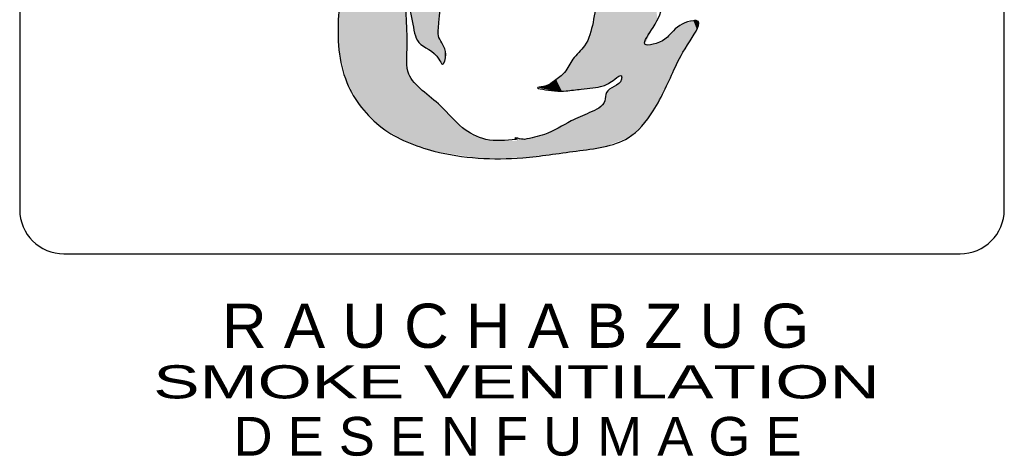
# Model space of a CAD drawing. Header units: millimetres. Extents: x 2709036 to 2756280, y 168165 to 192362.
# Tile 6 of 192: x 2717825 to 2717989, y 175402 to 175475. Entities that reach past the tile are written whole.
import ezdxf
from ezdxf.enums import TextEntityAlignment as Align

# ---------------------------------------------------------------- set-up
doc = ezdxf.new("R2010")
doc.units = ezdxf.units.MM
doc.header["$MEASUREMENT"] = 0
doc.layers.add('D+H Urządzenia', color=30, linetype='Continuous')
doc.styles.get("Standard").update_dxf_attribs({"font": 'arial.ttf'})

msp = doc.modelspace()

# ---------------------------------------------------------------- linework, layer by layer
at = {"layer": 'D+H Urządzenia'}
for p, q in [((2717824.57, 175593.02), (2717824.57, 175443.13)), ((2717989.26, 175443.13), (2717989.26, 175593.02)), ((2717831.97, 175435.73), (2717981.85, 175435.73))]:
    msp.add_line(p, q, dxfattribs=at)
for centre, start, end in [((2717831.97, 175443.13), 180, 270), ((2717981.85, 175443.13), 270, 0)]:
    msp.add_arc(centre, 7.4, start, end, dxfattribs=at)
at = {"layer": 'D+H Urządzenia', "end_tangent": (0, 1)}
msp.add_spline([(2717884.05, 175502.46), (2717885.17, 175493.5), (2717886.85, 175488.47), (2717888.53, 175495.74), (2717892.18, 175502.18), (2717896.1, 175508.33), (2717898.62, 175514.21), (2717900.3, 175520.92), (2717899.46, 175527.08), (2717901.98, 175522.88), (2717904.22, 175517), (2717908.42, 175524.28), (2717919.9, 175533.23), (2717934.18, 175543.58), (2717943.7, 175551.98), (2717948.46, 175559.25), (2717949.3, 175564.01), (2717947.9, 175571), (2717944.82, 175576.88), (2717944.82, 175577.15), (2717949.86, 175574.92), (2717956.02, 175569.88), (2717958.26, 175566.52), (2717960.78, 175562.33), (2717961.34, 175556.17), (2717957.14, 175545.82), (2717951.82, 175538.27), (2717944.82, 175528.19), (2717938.94, 175521.2), (2717933.06, 175512.53), (2717930.54, 175507.21), (2717935.86, 175510.57), (2717942.02, 175510.85), (2717944.26, 175510.01), (2717940.9, 175508.61), (2717938.38, 175504.13), (2717935.86, 175498.26), (2717934.74, 175492.94), (2717932.78, 175481.47), (2717930.54, 175473.64), (2717929.14, 175470.84), (2717932.5, 175471.68), (2717933.9, 175473.08), (2717937.26, 175474.76), (2717937.82, 175474.76), (2717936.7, 175471.4), (2717934.18, 175466.92), (2717930.54, 175459.65), (2717926.34, 175455.17), (2717917.66, 175452.94), (2717908.7, 175451.82), (2717893.86, 175452.94), (2717885.17, 175456.85), (2717879.29, 175464.41), (2717877.89, 175475.6), (2717879.57, 175485.11), (2717881.81, 175491.54), (2717882.93, 175496.86), (2717884.05, 175502.46)], degree=3, dxfattribs=at)
at = {"layer": 'D+H Urządzenia', "start_tangent": (0.973832, -0.227232, -0.004036)}
msp.add_spline([(2717907.58, 175454.89), (2717902.54, 175454.89), (2717898.62, 175456.85), (2717894.98, 175460.49), (2717889.66, 175465.81), (2717889.38, 175470.84), (2717889.38, 175478.12), (2717890.22, 175474.76), (2717891.34, 175471.12), (2717894.7, 175468.32), (2717895.26, 175467.48), (2717895.82, 175469.16), (2717894.7, 175471.96), (2717894.7, 175474.48), (2717894.98, 175478.68), (2717894.98, 175482.31), (2717894.14, 175485.11), (2717893.58, 175487.91), (2717895.54, 175484.55), (2717897.5, 175481.47), (2717899.18, 175478.68), (2717900.3, 175478.68), (2717900.58, 175481.47), (2717900.3, 175483.43), (2717900.86, 175489.87), (2717901.42, 175493.5), (2717904.5, 175501.62), (2717906.46, 175505.81), (2717908.7, 175510.85), (2717911.78, 175514.21), (2717914.3, 175516.16), (2717916.82, 175519.24), (2717919.62, 175522.04), (2717924.66, 175524.84), (2717926.9, 175527.08), (2717929.42, 175529.03), (2717931.94, 175530.15), (2717932.5, 175530.15), (2717929.14, 175526.8), (2717927.46, 175524.56), (2717925.22, 175521.48), (2717922.14, 175518.12), (2717920.46, 175515.05), (2717918.5, 175510.85), (2717916.54, 175506.93), (2717914.3, 175501.34), (2717913.74, 175497.14), (2717912.06, 175489.87), (2717911.5, 175484.83), (2717911.5, 175481.47), (2717912.06, 175478.4), (2717912.34, 175477.84), (2717914.02, 175478.4), (2717915.42, 175480.07), (2717917.38, 175482.31), (2717918.22, 175483.99), (2717919.9, 175485.11), (2717921.02, 175486.23), (2717922.14, 175487.63), (2717922.98, 175488.47), (2717924.66, 175489.03), (2717923.82, 175487.07), (2717923.54, 175483.71), (2717922.14, 175481.19), (2717921.3, 175478.68), (2717920.46, 175474.48), (2717919.06, 175470.56), (2717917.1, 175468.32), (2717915.7, 175466.09), (2717914.02, 175464.69), (2717912.62, 175463.85), (2717911.22, 175463.57), (2717914.02, 175463.01), (2717915.98, 175463.01), (2717918.5, 175463.29), (2717922.14, 175463.85), (2717924.1, 175464.97), (2717925.22, 175465.53), (2717925.22, 175464.97), (2717922.7, 175462.73), (2717922.42, 175461.33), (2717919.9, 175459.37), (2717916.82, 175457.97), (2717912.34, 175455.73), (2717908.98, 175454.89)], degree=3, dxfattribs=at)
at = {"layer": 'D+H Urządzenia'}
msp.add_open_spline([(2717908.98, 175454.89), (2717908.46, 175454.87), (2717907.01, 175455.41), (2717907.52, 175454.92), (2717907.58, 175454.89)], degree=3, knots=[0, 0, 0, 0, 0.5542954, 0.621672, 0.621672, 0.621672, 0.621672], dxfattribs=at)
at = {"layer": 'D+H Urządzenia', "color": 1, "lineweight": 0}
for points in [[(2717929.14, 175457.78), (2717928.65, 175526.14), (2717929.14, 175526.8)], [(2717929.42, 175471.4), (2717929.14, 175526.8), (2717929.42, 175527.02)], [(2717929.14, 175470.84), (2717929.14, 175526.8), (2717929.14, 175526.8)], [(2717930.54, 175473.64), (2717929.42, 175527.02), (2717930.54, 175527.89)], [(2717928.65, 175457.13), (2717927.46, 175524.56), (2717928.65, 175526.14)], [(2717926.9, 175455.65), (2717926.34, 175523.02), (2717926.9, 175523.79)], [(2717927.16, 175455.87), (2717926.9, 175523.79), (2717927.16, 175524.15)], [(2717927.46, 175456.12), (2717927.16, 175524.15), (2717927.46, 175524.56)], [(2717926.34, 175455.17), (2717925.22, 175521.48), (2717926.34, 175523.02)], [(2717924.76, 175465.29), (2717924.66, 175520.87), (2717924.76, 175520.98)], [(2717925.22, 175465.53), (2717924.76, 175520.98), (2717925.22, 175521.48)], [(2717930.59, 175473.77), (2717930.54, 175507.21), (2717930.59, 175507.25)], [(2717930.54, 175473.64), (2717930.54, 175507.21), (2717930.54, 175507.21)], [(2717893.58, 175469.38), (2717892.98, 175503.43), (2717893.58, 175504.37)], [(2717884.05, 175457.95), (2717882.93, 175496.86), (2717884.05, 175502.46)], [(2717884.05, 175457.95), (2717884.05, 175502.46), (2717885.17, 175456.85)], [(2717892.18, 175470.52), (2717891.85, 175501.74), (2717892.18, 175502.18)], [(2717892.98, 175469.95), (2717892.18, 175502.18), (2717892.98, 175503.43)], [(2717892.18, 175470.52), (2717892.18, 175502.18), (2717892.98, 175469.95)], [(2717892.98, 175469.95), (2717892.98, 175503.43), (2717893.58, 175469.38)], [(2717891.34, 175471.12), (2717890.61, 175500.06), (2717891.34, 175501.04)], [(2717891.85, 175470.75), (2717891.34, 175501.04), (2717891.85, 175501.74)], [(2717891.34, 175471.12), (2717891.34, 175501.04), (2717891.85, 175470.75)], [(2717891.85, 175470.75), (2717891.85, 175501.74), (2717892.18, 175470.52)], [(2717890.22, 175474.76), (2717890.12, 175499.39), (2717890.22, 175499.52)], [(2717890.12, 175475.12), (2717890.12, 175499.39), (2717890.22, 175474.76)], [(2717890.53, 175473.07), (2717890.22, 175499.52), (2717890.53, 175499.95)], [(2717890.22, 175474.76), (2717890.22, 175499.52), (2717890.53, 175473.07)], [(2717890.61, 175472.67), (2717890.53, 175499.95), (2717890.61, 175500.06)], [(2717890.53, 175473.07), (2717890.53, 175499.95), (2717890.61, 175472.67)], [(2717890.61, 175472.67), (2717890.61, 175500.06), (2717891.34, 175471.12)], [(2717889.23, 175454.52), (2717888.53, 175495.74), (2717889.23, 175497.34)], [(2717882.93, 175459.06), (2717881.81, 175491.54), (2717882.93, 175496.86)], [(2717882.93, 175459.06), (2717882.93, 175496.86), (2717884.05, 175457.95)], [(2717888.53, 175454.92), (2717887.64, 175490.86), (2717888.53, 175495.74)], [(2717888.53, 175454.92), (2717888.53, 175495.74), (2717889.23, 175454.52)], [(2717885.17, 175456.85), (2717885.17, 175493.5), (2717886.85, 175455.89)], [(2717881.73, 175460.24), (2717879.57, 175485.11), (2717881.73, 175491.29)], [(2717881.81, 175460.16), (2717881.73, 175491.29), (2717881.81, 175491.54)], [(2717881.73, 175460.24), (2717881.73, 175491.29), (2717881.81, 175460.16)], [(2717881.81, 175460.16), (2717881.81, 175491.54), (2717882.93, 175459.06)], [(2717887.64, 175455.43), (2717886.85, 175488.47), (2717887.64, 175490.86)], [(2717887.64, 175455.43), (2717887.64, 175490.86), (2717888.53, 175454.92)], [(2717924.66, 175465.25), (2717924.1, 175487.72), (2717924.66, 175489.03)], [(2717886.85, 175455.89), (2717886.85, 175488.47), (2717887.64, 175455.43)], [(2717893.58, 175469.38), (2717893.58, 175487.91), (2717893.86, 175469.12)], [(2717923.95, 175464.88), (2717923.82, 175487.07), (2717923.95, 175487.38)], [(2717924.01, 175464.92), (2717923.95, 175487.38), (2717924.01, 175487.51)], [(2717924.1, 175464.97), (2717924.01, 175487.51), (2717924.1, 175487.72)], [(2717893.86, 175469.12), (2717893.86, 175486.51), (2717894.14, 175468.85)], [(2717923.82, 175464.81), (2717923.56, 175485.27), (2717923.82, 175487.07)], [(2717879.29, 175464.41), (2717878.43, 175480.43), (2717879.29, 175483.96)], [(2717879.57, 175463.93), (2717879.29, 175483.96), (2717879.57, 175485.11)], [(2717879.29, 175464.41), (2717879.29, 175483.96), (2717879.57, 175463.93)], [(2717879.57, 175463.93), (2717879.57, 175485.11), (2717881.73, 175460.24)], [(2717894.14, 175468.85), (2717894.14, 175485.11), (2717894.7, 175468.32)], [(2717923.56, 175464.66), (2717923.54, 175483.71), (2717923.56, 175485.27)], [(2717922.7, 175464.17), (2717922.42, 175481.7), (2717922.7, 175482.2)], [(2717922.98, 175464.33), (2717922.7, 175482.2), (2717922.98, 175482.7)], [(2717923.54, 175464.65), (2717922.98, 175482.7), (2717923.54, 175483.71)], [(2717922.14, 175463.85), (2717921.44, 175479.11), (2717922.14, 175481.19)], [(2717922.21, 175463.89), (2717922.14, 175481.19), (2717922.21, 175481.32)], [(2717922.42, 175464.01), (2717922.21, 175481.32), (2717922.42, 175481.7)], [(2717878.43, 175467.99), (2717877.98, 175476.33), (2717878.43, 175480.43)], [(2717878.43, 175467.99), (2717878.43, 175480.43), (2717879.29, 175464.41)], [(2717921.44, 175463.74), (2717921.3, 175478.68), (2717921.44, 175479.11)], [(2717921.02, 175463.68), (2717920.46, 175474.48), (2717921.02, 175477.28)], [(2717921.3, 175463.72), (2717921.02, 175477.28), (2717921.3, 175478.68)], [(2717877.98, 175469.88), (2717877.89, 175475.6), (2717877.98, 175476.33)], [(2717877.98, 175469.88), (2717877.98, 175476.33), (2717878.43, 175467.99)], [(2717889.23, 175454.52), (2717889.23, 175475.97), (2717889.31, 175454.47)], [(2717920.46, 175463.59), (2717919.95, 175472.42), (2717920.46, 175474.48)], [(2717935.38, 175469.06), (2717934.74, 175473.71), (2717935.38, 175474.19)], [(2717935.86, 175469.91), (2717935.38, 175474.19), (2717935.86, 175474.33)], [(2717936.7, 175471.4), (2717935.86, 175474.33), (2717936.7, 175474.59)], [(2717937.26, 175472.35), (2717936.7, 175474.59), (2717937.26, 175474.76)], [(2717889.31, 175454.47), (2717889.31, 175473.19), (2717889.31, 175454.47)], [(2717919.95, 175463.51), (2717919.9, 175472.3), (2717919.95, 175472.42)], [(2717933.9, 175466.37), (2717933.06, 175472.24), (2717933.9, 175473.08)], [(2717934.18, 175466.92), (2717933.9, 175473.08), (2717934.18, 175473.29)], [(2717934.74, 175467.92), (2717934.18, 175473.29), (2717934.74, 175473.71)], [(2717894.7, 175468.32), (2717894.7, 175471.96), (2717894.98, 175467.9)], [(2717894.98, 175467.9), (2717894.98, 175471.44), (2717895.26, 175467.48)], [(2717919.62, 175463.46), (2717919.06, 175470.56), (2717919.62, 175471.72)], [(2717919.9, 175463.5), (2717919.62, 175471.72), (2717919.9, 175472.3)], [(2717919.9, 175463.5), (2717919.9, 175472.3), (2717919.9, 175472.3)], [(2717930.59, 175459.76), (2717930.54, 175470.8), (2717930.59, 175470.83)], [(2717931.15, 175460.87), (2717930.59, 175470.83), (2717931.15, 175471.07)], [(2717931.86, 175462.3), (2717931.15, 175471.07), (2717931.86, 175471.4)], [(2717931.94, 175462.45), (2717931.86, 175471.4), (2717931.94, 175471.43)], [(2717932.25, 175463.07), (2717931.94, 175471.43), (2717932.25, 175471.57)], [(2717932.5, 175463.57), (2717932.25, 175471.57), (2717932.5, 175471.68)], [(2717932.72, 175464.01), (2717932.5, 175471.68), (2717932.72, 175471.9)], [(2717932.5, 175463.57), (2717932.5, 175471.68), (2717932.5, 175471.68)], [(2717932.78, 175464.13), (2717932.72, 175471.9), (2717932.78, 175471.96)], [(2717933.06, 175464.69), (2717932.78, 175471.96), (2717933.06, 175472.24)], [(2717932.78, 175464.13), (2717932.78, 175471.96), (2717932.78, 175471.96)], [(2717918.12, 175463.25), (2717917.66, 175468.96), (2717918.12, 175469.49)], [(2717918.22, 175463.26), (2717918.12, 175469.49), (2717918.22, 175469.6)], [(2717918.5, 175463.29), (2717918.22, 175469.6), (2717918.5, 175469.92)], [(2717919.06, 175463.37), (2717918.5, 175469.92), (2717919.06, 175470.56)], [(2717889.31, 175454.47), (2717889.31, 175467.98), (2717889.38, 175454.45)], [(2717889.38, 175454.45), (2717889.38, 175467.57), (2717889.66, 175454.36)], [(2717916.54, 175463.07), (2717915.98, 175466.53), (2717916.54, 175467.43)], [(2717916.82, 175463.1), (2717916.54, 175467.43), (2717916.82, 175467.88)], [(2717917.1, 175463.13), (2717916.82, 175467.88), (2717917.1, 175468.32)], [(2717917.38, 175463.16), (2717917.1, 175468.32), (2717917.38, 175468.64)], [(2717917.66, 175463.19), (2717917.38, 175468.64), (2717917.66, 175468.96)], [(2717889.66, 175454.36), (2717889.66, 175465.81), (2717890.12, 175454.2)], [(2717915.42, 175463.01), (2717915.23, 175465.7), (2717915.42, 175465.85)], [(2717915.7, 175463.01), (2717915.42, 175465.85), (2717915.7, 175466.09)], [(2717915.98, 175463.01), (2717915.7, 175466.09), (2717915.98, 175466.53)], [(2717890.12, 175454.2), (2717890.12, 175465.06), (2717890.22, 175454.17)], [(2717890.22, 175454.17), (2717890.22, 175464.91), (2717890.53, 175454.06)], [(2717890.53, 175454.06), (2717890.53, 175464.4), (2717890.61, 175454.03)], [(2717890.61, 175454.03), (2717890.61, 175464.33), (2717891.34, 175453.79)], [(2717913.11, 175463.19), (2717912.62, 175463.85), (2717913.11, 175464.15)], [(2717913.74, 175463.06), (2717913.11, 175464.15), (2717913.74, 175464.52)], [(2717913.11, 175463.19), (2717913.11, 175464.15), (2717913.74, 175463.06)], [(2717913.8, 175463.05), (2717913.74, 175464.52), (2717913.8, 175464.56)], [(2717913.74, 175463.06), (2717913.74, 175464.52), (2717913.8, 175463.05)], [(2717914.02, 175463.01), (2717913.8, 175464.56), (2717914.02, 175464.69)], [(2717913.8, 175463.05), (2717913.8, 175464.56), (2717914.02, 175463.01)], [(2717914.3, 175463.01), (2717914.02, 175464.69), (2717914.3, 175464.92)], [(2717915.23, 175463.01), (2717914.3, 175464.92), (2717915.23, 175465.7)], [(2717924.66, 175454.55), (2717924.1, 175463.78), (2717924.66, 175464.15)], [(2717924.76, 175454.58), (2717924.66, 175464.15), (2717924.76, 175464.21)], [(2717925.22, 175454.76), (2717924.76, 175464.21), (2717925.22, 175464.97)], [(2717891.34, 175453.79), (2717891.34, 175463.61), (2717891.85, 175453.61)], [(2717891.85, 175453.61), (2717891.85, 175463.09), (2717892.18, 175453.5)], [(2717892.18, 175453.5), (2717892.18, 175462.82), (2717892.98, 175453.23)], [(2717911.5, 175463.51), (2717911.22, 175463.57), (2717911.5, 175463.62)], [(2717911.78, 175463.46), (2717911.5, 175463.62), (2717911.78, 175463.68)], [(2717911.5, 175463.51), (2717911.5, 175463.62), (2717911.78, 175463.46)], [(2717912.06, 175463.4), (2717911.78, 175463.68), (2717912.06, 175463.74)], [(2717911.78, 175463.46), (2717911.78, 175463.68), (2717912.06, 175463.4)], [(2717912.34, 175463.34), (2717912.06, 175463.74), (2717912.34, 175463.79)], [(2717912.06, 175463.4), (2717912.06, 175463.74), (2717912.34, 175463.34)], [(2717912.62, 175463.29), (2717912.34, 175463.79), (2717912.62, 175463.85)], [(2717912.34, 175463.34), (2717912.34, 175463.79), (2717912.62, 175463.29)], [(2717912.62, 175463.29), (2717912.62, 175463.85), (2717913.11, 175463.19)], [(2717922.7, 175453.81), (2717922.42, 175461.33), (2717922.7, 175462.73)], [(2717922.98, 175453.92), (2717922.7, 175462.73), (2717922.98, 175462.94)], [(2717923.54, 175454.13), (2717922.98, 175462.94), (2717923.54, 175463.37)], [(2717923.56, 175454.14), (2717923.54, 175463.37), (2717923.56, 175463.38)], [(2717923.82, 175454.23), (2717923.56, 175463.38), (2717923.82, 175463.58)], [(2717923.95, 175454.28), (2717923.82, 175463.58), (2717923.95, 175463.68)], [(2717924.01, 175454.3), (2717923.95, 175463.68), (2717924.01, 175463.72)], [(2717924.1, 175454.34), (2717924.01, 175463.72), (2717924.1, 175463.78)], [(2717892.98, 175453.23), (2717892.98, 175462.15), (2717893.58, 175453.03)], [(2717893.58, 175453.03), (2717893.58, 175461.66), (2717893.86, 175452.94)], [(2717893.86, 175452.94), (2717893.86, 175461.42), (2717894.14, 175452.89)], [(2717894.14, 175452.89), (2717894.14, 175461.19), (2717894.7, 175452.8)], [(2717922.14, 175453.62), (2717921.44, 175460.14), (2717922.14, 175460.99)], [(2717922.21, 175453.63), (2717922.14, 175460.99), (2717922.21, 175461.07)], [(2717922.42, 175453.71), (2717922.21, 175461.07), (2717922.42, 175461.33)], [(2717894.7, 175452.8), (2717894.7, 175460.72), (2717894.98, 175452.76)], [(2717894.98, 175452.76), (2717894.98, 175460.49), (2717895.26, 175452.71)], [(2717895.26, 175452.71), (2717895.26, 175460.21), (2717895.36, 175452.7)], [(2717895.36, 175452.7), (2717895.36, 175460.11), (2717895.54, 175452.67)], [(2717895.54, 175452.67), (2717895.54, 175459.93), (2717895.65, 175452.65)], [(2717895.65, 175452.65), (2717895.65, 175459.82), (2717895.82, 175452.63)], [(2717895.82, 175452.63), (2717895.82, 175459.65), (2717896.1, 175452.58)], [(2717896.1, 175452.58), (2717896.1, 175459.37), (2717897.5, 175452.36)], [(2717919.62, 175453.23), (2717919.06, 175458.99), (2717919.62, 175459.24)], [(2717919.9, 175453.28), (2717919.62, 175459.24), (2717919.9, 175459.37)], [(2717919.95, 175453.29), (2717919.9, 175459.37), (2717919.95, 175459.4)], [(2717919.9, 175453.28), (2717919.9, 175459.37), (2717919.9, 175459.37)], [(2717920.46, 175453.36), (2717919.95, 175459.4), (2717920.46, 175459.65)], [(2717921.02, 175453.45), (2717920.46, 175459.65), (2717921.02, 175459.93)], [(2717921.3, 175453.49), (2717921.02, 175459.93), (2717921.3, 175460.07)], [(2717921.44, 175453.51), (2717921.3, 175460.07), (2717921.44, 175460.14)], [(2717897.5, 175452.36), (2717897.5, 175457.97), (2717898.09, 175452.26)], [(2717915.98, 175452.73), (2717915.7, 175457.41), (2717915.98, 175457.55)], [(2717916.54, 175452.8), (2717915.98, 175457.55), (2717916.54, 175457.83)], [(2717916.82, 175452.83), (2717916.54, 175457.83), (2717916.82, 175457.97)], [(2717917.1, 175452.87), (2717916.82, 175457.97), (2717917.1, 175458.1)], [(2717917.38, 175452.9), (2717917.1, 175458.1), (2717917.38, 175458.23)], [(2717917.66, 175452.94), (2717917.38, 175458.23), (2717917.66, 175458.35)], [(2717918.12, 175453.01), (2717917.66, 175458.35), (2717918.12, 175458.56)], [(2717918.22, 175453.02), (2717918.12, 175458.56), (2717918.22, 175458.61)], [(2717918.5, 175453.06), (2717918.22, 175458.61), (2717918.5, 175458.74)], [(2717919.06, 175453.15), (2717918.5, 175458.74), (2717919.06, 175458.99)], [(2717898.09, 175452.26), (2717898.09, 175457.37), (2717898.53, 175452.19)], [(2717898.53, 175452.19), (2717898.53, 175456.94), (2717898.62, 175452.18)], [(2717898.62, 175452.18), (2717898.62, 175456.85), (2717898.62, 175452.18)], [(2717898.62, 175452.18), (2717898.62, 175456.85), (2717899.18, 175452.09)], [(2717899.18, 175452.09), (2717899.18, 175456.41), (2717899.46, 175452.05)], [(2717899.46, 175452.05), (2717899.46, 175456.19), (2717899.86, 175451.98)], [(2717899.86, 175451.98), (2717899.86, 175455.87), (2717900.11, 175451.94)], [(2717912.62, 175452.31), (2717912.34, 175455.73), (2717912.62, 175455.87)], [(2717913.11, 175452.37), (2717912.62, 175455.87), (2717913.11, 175456.12)], [(2717913.74, 175452.45), (2717913.11, 175456.12), (2717913.74, 175456.43)], [(2717913.8, 175452.46), (2717913.74, 175456.43), (2717913.8, 175456.47)], [(2717914.02, 175452.48), (2717913.8, 175456.47), (2717914.02, 175456.57)], [(2717914.3, 175452.52), (2717914.02, 175456.57), (2717914.3, 175456.71)], [(2717915.23, 175452.63), (2717914.3, 175456.71), (2717915.23, 175457.18)], [(2717915.42, 175452.66), (2717915.23, 175457.18), (2717915.42, 175457.27)], [(2717915.7, 175452.69), (2717915.42, 175457.27), (2717915.7, 175457.41)], [(2717900.11, 175451.94), (2717900.11, 175455.67), (2717900.3, 175451.91)], [(2717900.3, 175451.91), (2717900.3, 175455.61), (2717900.3, 175451.91)], [(2717900.3, 175451.91), (2717900.3, 175455.61), (2717900.41, 175451.9)], [(2717900.41, 175451.9), (2717900.41, 175455.58), (2717900.58, 175451.87)], [(2717900.58, 175451.87), (2717900.58, 175455.52), (2717900.68, 175451.85)], [(2717900.68, 175451.85), (2717900.68, 175455.49), (2717900.79, 175451.84)], [(2717900.79, 175451.84), (2717900.79, 175455.45), (2717900.86, 175451.83)], [(2717900.86, 175451.83), (2717900.86, 175455.43), (2717901.25, 175451.76)], [(2717907.39, 175451.81), (2717906.6, 175454.6), (2717907.39, 175454.65)], [(2717907.4, 175455.07), (2717907.39, 175455.09), (2717907.4, 175455.1)], [(2717907.4, 175451.81), (2717907.39, 175454.65), (2717907.4, 175454.65)], [(2717907.43, 175455.01), (2717907.4, 175455.1), (2717907.43, 175455.12)], [(2717907.4, 175455.07), (2717907.4, 175455.1), (2717907.4, 175455.06)], [(2717907.4, 175455.06), (2717907.4, 175455.1), (2717907.4, 175455.1)], [(2717907.4, 175455.06), (2717907.4, 175455.1), (2717907.43, 175455.01)], [(2717907.4, 175451.81), (2717907.4, 175454.65), (2717907.4, 175454.65)], [(2717907.43, 175451.81), (2717907.4, 175454.65), (2717907.43, 175454.65)], [(2717907.49, 175454.95), (2717907.43, 175455.12), (2717907.49, 175455.13)], [(2717907.43, 175455.01), (2717907.43, 175455.12), (2717907.43, 175455.01)], [(2717907.43, 175455.01), (2717907.43, 175455.12), (2717907.43, 175455.12)], [(2717907.43, 175455.01), (2717907.43, 175455.12), (2717907.49, 175454.95)], [(2717907.43, 175451.81), (2717907.43, 175454.65), (2717907.43, 175454.65)], [(2717907.49, 175451.81), (2717907.43, 175454.65), (2717907.49, 175454.65)], [(2717907.49, 175454.95), (2717907.49, 175455.13), (2717907.49, 175454.95)], [(2717907.49, 175454.95), (2717907.49, 175455.13), (2717907.58, 175454.89)], [(2717907.58, 175451.81), (2717907.49, 175454.65), (2717907.58, 175454.66)], [(2717907.49, 175451.81), (2717907.49, 175454.65), (2717907.49, 175454.65)], [(2717907.58, 175454.89), (2717907.58, 175455.12), (2717907.67, 175454.82)], [(2717907.67, 175451.81), (2717907.58, 175454.66), (2717907.67, 175454.67)], [(2717907.67, 175454.82), (2717907.67, 175455.12), (2717907.83, 175454.68)], [(2717907.83, 175451.81), (2717907.67, 175454.67), (2717907.83, 175454.68)], [(2717910.09, 175451.99), (2717908.98, 175454.89), (2717910.09, 175455.17)], [(2717910.96, 175452.1), (2717910.09, 175455.17), (2717910.96, 175455.39)], [(2717911.22, 175452.13), (2717910.96, 175455.39), (2717911.22, 175455.45)], [(2717911.5, 175452.17), (2717911.22, 175455.45), (2717911.5, 175455.52)], [(2717911.78, 175452.2), (2717911.5, 175455.52), (2717911.78, 175455.59)], [(2717912.06, 175452.24), (2717911.78, 175455.59), (2717912.06, 175455.66)], [(2717912.34, 175452.27), (2717912.06, 175455.66), (2717912.34, 175455.73)]]:
    msp.add_solid(points, dxfattribs=at)
at = {"layer": 'D+H Urządzenia', "color": 1, "lineweight": 0, "extrusion": (0, 0, -1)}
for points in [[(-2717929.14, 175470.84), (-2717929.14, 175526.8), (-2717929.14, 175470.84)], [(-2717929.14, 175470.84), (-2717929.14, 175526.8), (-2717929.42, 175471.4)], [(-2717929.42, 175471.4), (-2717929.42, 175527.02), (-2717930.54, 175473.64)], [(-2717928.65, 175457.13), (-2717928.65, 175526.14), (-2717929.14, 175457.78)], [(-2717926.9, 175455.65), (-2717926.9, 175523.79), (-2717927.16, 175455.87)], [(-2717927.16, 175455.87), (-2717927.16, 175524.15), (-2717927.46, 175456.12)], [(-2717927.46, 175456.12), (-2717927.46, 175524.56), (-2717928.65, 175457.13)], [(-2717926.34, 175455.17), (-2717926.34, 175523.02), (-2717926.9, 175455.65)], [(-2717924.66, 175465.25), (-2717924.66, 175520.87), (-2717924.76, 175465.29)], [(-2717924.76, 175465.29), (-2717924.76, 175520.98), (-2717925.22, 175465.53)], [(-2717925.22, 175454.76), (-2717925.22, 175521.48), (-2717926.34, 175455.17)], [(-2717930.54, 175473.64), (-2717930.54, 175507.21), (-2717930.54, 175473.64)], [(-2717930.54, 175473.64), (-2717930.54, 175507.21), (-2717930.59, 175473.77)], [(-2717930.59, 175473.77), (-2717930.59, 175507.25), (-2717931.15, 175475.09)], [(-2717885.17, 175456.85), (-2717884.05, 175502.46), (-2717885.17, 175493.5)], [(-2717886.85, 175455.89), (-2717885.17, 175493.5), (-2717886.85, 175488.47)], [(-2717893.86, 175469.12), (-2717893.58, 175487.91), (-2717893.86, 175486.51)], [(-2717923.95, 175464.88), (-2717923.95, 175487.38), (-2717924.01, 175464.92)], [(-2717924.01, 175464.92), (-2717924.01, 175487.51), (-2717924.1, 175464.97)], [(-2717924.1, 175464.97), (-2717924.1, 175487.72), (-2717924.66, 175465.25)], [(-2717894.14, 175468.85), (-2717893.86, 175486.51), (-2717894.14, 175485.11)], [(-2717923.82, 175464.81), (-2717923.82, 175487.07), (-2717923.95, 175464.88)], [(-2717894.7, 175468.32), (-2717894.14, 175485.11), (-2717894.7, 175483.24)], [(-2717923.56, 175464.66), (-2717923.56, 175485.27), (-2717923.82, 175464.81)], [(-2717894.7, 175474.48), (-2717894.7, 175483.24), (-2717894.98, 175478.68)], [(-2717922.7, 175464.17), (-2717922.7, 175482.2), (-2717922.98, 175464.33)], [(-2717922.98, 175464.33), (-2717922.98, 175482.7), (-2717923.54, 175464.65)], [(-2717923.54, 175464.65), (-2717923.54, 175483.71), (-2717923.56, 175464.66)], [(-2717922.14, 175463.85), (-2717922.14, 175481.19), (-2717922.21, 175463.89)], [(-2717922.21, 175463.89), (-2717922.21, 175481.32), (-2717922.42, 175464.01)], [(-2717922.42, 175464.01), (-2717922.42, 175481.7), (-2717922.7, 175464.17)], [(-2717921.44, 175463.74), (-2717921.44, 175479.11), (-2717922.14, 175463.85)], [(-2717921.02, 175463.68), (-2717921.02, 175477.28), (-2717921.3, 175463.72)], [(-2717921.3, 175463.72), (-2717921.3, 175478.68), (-2717921.44, 175463.74)], [(-2717889.31, 175454.47), (-2717889.23, 175475.97), (-2717889.31, 175473.19)], [(-2717920.46, 175463.59), (-2717920.46, 175474.48), (-2717921.02, 175463.68)], [(-2717935.38, 175469.06), (-2717935.38, 175474.19), (-2717935.86, 175469.91)], [(-2717935.86, 175469.91), (-2717935.86, 175474.33), (-2717936.7, 175471.4)], [(-2717936.7, 175471.4), (-2717936.7, 175474.59), (-2717937.26, 175472.35)], [(-2717937.26, 175472.35), (-2717937.26, 175474.76), (-2717937.82, 175473.3)], [(-2717937.82, 175473.3), (-2717937.26, 175474.76), (-2717937.82, 175474.76)], [(-2717937.82, 175473.3), (-2717937.82, 175474.76), (-2717937.95, 175473.52)], [(-2717937.95, 175473.52), (-2717937.82, 175474.76), (-2717937.95, 175474.61)], [(-2717937.95, 175473.52), (-2717937.95, 175474.61), (-2717938.17, 175474.35)], [(-2717889.31, 175454.47), (-2717889.31, 175473.19), (-2717889.31, 175473.12)], [(-2717889.31, 175467.98), (-2717889.31, 175473.12), (-2717889.38, 175470.84)], [(-2717919.95, 175463.51), (-2717919.95, 175472.42), (-2717920.46, 175463.59)], [(-2717933.9, 175466.37), (-2717933.9, 175473.08), (-2717934.18, 175466.92)], [(-2717934.18, 175466.92), (-2717934.18, 175473.29), (-2717934.74, 175467.92)], [(-2717934.74, 175467.92), (-2717934.74, 175473.71), (-2717935.38, 175469.06)], [(-2717894.98, 175467.9), (-2717894.7, 175471.96), (-2717894.98, 175471.44)], [(-2717895.26, 175467.48), (-2717894.98, 175471.44), (-2717895.26, 175470.91)], [(-2717895.26, 175467.48), (-2717895.26, 175470.91), (-2717895.36, 175467.62)], [(-2717895.36, 175467.62), (-2717895.26, 175470.91), (-2717895.36, 175470.73)], [(-2717895.36, 175467.62), (-2717895.36, 175470.73), (-2717895.54, 175467.85)], [(-2717895.54, 175467.85), (-2717895.36, 175470.73), (-2717895.54, 175470.12)], [(-2717919.62, 175463.46), (-2717919.62, 175471.72), (-2717919.9, 175463.5)], [(-2717919.9, 175463.5), (-2717919.9, 175472.3), (-2717919.9, 175463.5)], [(-2717919.9, 175463.5), (-2717919.9, 175472.3), (-2717919.95, 175463.51)], [(-2717929.14, 175457.78), (-2717929.14, 175470.84), (-2717929.14, 175457.78)], [(-2717929.14, 175457.78), (-2717929.14, 175470.84), (-2717929.14, 175470.84)], [(-2717929.14, 175457.78), (-2717929.14, 175470.84), (-2717929.42, 175458.16)], [(-2717929.42, 175458.16), (-2717929.14, 175470.84), (-2717929.42, 175470.83)], [(-2717929.42, 175458.16), (-2717929.42, 175470.83), (-2717930.54, 175459.65)], [(-2717930.54, 175459.65), (-2717929.42, 175470.83), (-2717930.54, 175470.8)], [(-2717930.54, 175459.65), (-2717930.54, 175470.8), (-2717930.54, 175459.65)], [(-2717930.54, 175459.65), (-2717930.54, 175470.8), (-2717930.54, 175470.8)], [(-2717930.54, 175459.65), (-2717930.54, 175470.8), (-2717930.59, 175459.76)], [(-2717930.59, 175459.76), (-2717930.59, 175470.83), (-2717931.15, 175460.87)], [(-2717931.15, 175460.87), (-2717931.15, 175471.07), (-2717931.86, 175462.3)], [(-2717931.86, 175462.3), (-2717931.86, 175471.4), (-2717931.94, 175462.45)], [(-2717931.94, 175462.45), (-2717931.94, 175471.43), (-2717932.25, 175463.07)], [(-2717932.25, 175463.07), (-2717932.25, 175471.57), (-2717932.5, 175463.57)], [(-2717932.5, 175463.57), (-2717932.5, 175471.68), (-2717932.5, 175463.57)], [(-2717932.5, 175463.57), (-2717932.5, 175471.68), (-2717932.72, 175464.01)], [(-2717932.72, 175464.01), (-2717932.72, 175471.9), (-2717932.78, 175464.13)], [(-2717932.78, 175464.13), (-2717932.78, 175471.96), (-2717932.78, 175464.13)], [(-2717932.78, 175464.13), (-2717932.78, 175471.96), (-2717933.06, 175464.69)], [(-2717933.06, 175464.69), (-2717933.06, 175472.24), (-2717933.9, 175466.37)], [(-2717895.54, 175467.85), (-2717895.54, 175470.12), (-2717895.65, 175468)], [(-2717895.65, 175468), (-2717895.54, 175470.12), (-2717895.65, 175469.73)], [(-2717895.65, 175468), (-2717895.65, 175469.73), (-2717895.82, 175469.16)], [(-2717918.12, 175463.25), (-2717918.12, 175469.49), (-2717918.22, 175463.26)], [(-2717918.22, 175463.26), (-2717918.22, 175469.6), (-2717918.5, 175463.29)], [(-2717918.5, 175463.29), (-2717918.5, 175469.92), (-2717919.06, 175463.37)], [(-2717919.06, 175463.37), (-2717919.06, 175470.56), (-2717919.62, 175463.46)], [(-2717889.38, 175454.45), (-2717889.31, 175467.98), (-2717889.38, 175467.57)], [(-2717889.66, 175454.36), (-2717889.38, 175467.57), (-2717889.66, 175465.81)], [(-2717916.54, 175463.07), (-2717916.54, 175467.43), (-2717916.82, 175463.1)], [(-2717916.82, 175463.1), (-2717916.82, 175467.88), (-2717917.1, 175463.13)], [(-2717917.1, 175463.13), (-2717917.1, 175468.32), (-2717917.38, 175463.16)], [(-2717917.38, 175463.16), (-2717917.38, 175468.64), (-2717917.66, 175463.19)], [(-2717917.66, 175463.19), (-2717917.66, 175468.96), (-2717918.12, 175463.25)], [(-2717890.12, 175454.2), (-2717889.66, 175465.81), (-2717890.12, 175465.06)], [(-2717915.42, 175463.01), (-2717915.42, 175465.85), (-2717915.7, 175463.01)], [(-2717915.7, 175463.01), (-2717915.7, 175466.09), (-2717915.98, 175463.01)], [(-2717915.98, 175463.01), (-2717915.98, 175466.53), (-2717916.54, 175463.07)], [(-2717890.22, 175454.17), (-2717890.12, 175465.06), (-2717890.22, 175464.91)], [(-2717890.53, 175454.06), (-2717890.22, 175464.91), (-2717890.53, 175464.4)], [(-2717890.61, 175454.03), (-2717890.53, 175464.4), (-2717890.61, 175464.33)], [(-2717891.34, 175453.79), (-2717890.61, 175464.33), (-2717891.34, 175463.61)], [(-2717914.02, 175463.01), (-2717914.02, 175464.69), (-2717914.3, 175463.01)], [(-2717914.3, 175463.01), (-2717914.3, 175464.92), (-2717915.23, 175463.01)], [(-2717915.23, 175463.01), (-2717915.23, 175465.7), (-2717915.42, 175463.01)], [(-2717924.66, 175454.55), (-2717924.66, 175464.15), (-2717924.76, 175454.58)], [(-2717924.76, 175454.58), (-2717924.76, 175464.21), (-2717925.22, 175454.76)], [(-2717891.85, 175453.61), (-2717891.34, 175463.61), (-2717891.85, 175463.09)], [(-2717892.18, 175453.5), (-2717891.85, 175463.09), (-2717892.18, 175462.82)], [(-2717892.98, 175453.23), (-2717892.18, 175462.82), (-2717892.98, 175462.15)], [(-2717922.7, 175453.81), (-2717922.7, 175462.73), (-2717922.98, 175453.92)], [(-2717922.98, 175453.92), (-2717922.98, 175462.94), (-2717923.54, 175454.13)], [(-2717923.54, 175454.13), (-2717923.54, 175463.37), (-2717923.56, 175454.14)], [(-2717923.56, 175454.14), (-2717923.56, 175463.38), (-2717923.82, 175454.23)], [(-2717923.82, 175454.23), (-2717923.82, 175463.58), (-2717923.95, 175454.28)], [(-2717923.95, 175454.28), (-2717923.95, 175463.68), (-2717924.01, 175454.3)], [(-2717924.01, 175454.3), (-2717924.01, 175463.72), (-2717924.1, 175454.34)], [(-2717924.1, 175454.34), (-2717924.1, 175463.78), (-2717924.66, 175454.55)], [(-2717893.58, 175453.03), (-2717892.98, 175462.15), (-2717893.58, 175461.66)], [(-2717893.86, 175452.94), (-2717893.58, 175461.66), (-2717893.86, 175461.42)], [(-2717894.14, 175452.89), (-2717893.86, 175461.42), (-2717894.14, 175461.19)], [(-2717894.7, 175452.8), (-2717894.14, 175461.19), (-2717894.7, 175460.72)], [(-2717922.14, 175453.62), (-2717922.14, 175460.99), (-2717922.21, 175453.63)], [(-2717922.21, 175453.63), (-2717922.21, 175461.07), (-2717922.42, 175453.71)], [(-2717922.42, 175453.71), (-2717922.42, 175461.33), (-2717922.7, 175453.81)], [(-2717894.98, 175452.76), (-2717894.7, 175460.72), (-2717894.98, 175460.49)], [(-2717895.26, 175452.71), (-2717894.98, 175460.49), (-2717895.26, 175460.21)], [(-2717895.36, 175452.7), (-2717895.26, 175460.21), (-2717895.36, 175460.11)], [(-2717895.54, 175452.67), (-2717895.36, 175460.11), (-2717895.54, 175459.93)], [(-2717895.65, 175452.65), (-2717895.54, 175459.93), (-2717895.65, 175459.82)], [(-2717895.82, 175452.63), (-2717895.65, 175459.82), (-2717895.82, 175459.65)], [(-2717896.1, 175452.58), (-2717895.82, 175459.65), (-2717896.1, 175459.37)], [(-2717897.5, 175452.36), (-2717896.1, 175459.37), (-2717897.5, 175457.97)], [(-2717919.62, 175453.23), (-2717919.62, 175459.24), (-2717919.9, 175453.28)], [(-2717919.9, 175453.28), (-2717919.9, 175459.37), (-2717919.9, 175453.28)], [(-2717919.9, 175453.28), (-2717919.9, 175459.37), (-2717919.95, 175453.29)], [(-2717919.95, 175453.29), (-2717919.95, 175459.4), (-2717920.46, 175453.36)], [(-2717920.46, 175453.36), (-2717920.46, 175459.65), (-2717921.02, 175453.45)], [(-2717921.02, 175453.45), (-2717921.02, 175459.93), (-2717921.3, 175453.49)], [(-2717921.3, 175453.49), (-2717921.3, 175460.07), (-2717921.44, 175453.51)], [(-2717921.44, 175453.51), (-2717921.44, 175460.14), (-2717922.14, 175453.62)], [(-2717898.09, 175452.26), (-2717897.5, 175457.97), (-2717898.09, 175457.37)], [(-2717915.98, 175452.73), (-2717915.98, 175457.55), (-2717916.54, 175452.8)], [(-2717916.54, 175452.8), (-2717916.54, 175457.83), (-2717916.82, 175452.83)], [(-2717916.82, 175452.83), (-2717916.82, 175457.97), (-2717917.1, 175452.87)], [(-2717917.1, 175452.87), (-2717917.1, 175458.1), (-2717917.38, 175452.9)], [(-2717917.38, 175452.9), (-2717917.38, 175458.23), (-2717917.66, 175452.94)], [(-2717917.66, 175452.94), (-2717917.66, 175458.35), (-2717918.12, 175453.01)], [(-2717918.12, 175453.01), (-2717918.12, 175458.56), (-2717918.22, 175453.02)], [(-2717918.22, 175453.02), (-2717918.22, 175458.61), (-2717918.5, 175453.06)], [(-2717918.5, 175453.06), (-2717918.5, 175458.74), (-2717919.06, 175453.15)], [(-2717919.06, 175453.15), (-2717919.06, 175458.99), (-2717919.62, 175453.23)], [(-2717898.53, 175452.19), (-2717898.09, 175457.37), (-2717898.53, 175456.94)], [(-2717898.62, 175452.18), (-2717898.53, 175456.94), (-2717898.62, 175456.85)], [(-2717898.62, 175452.18), (-2717898.62, 175456.85), (-2717898.62, 175456.85)], [(-2717899.18, 175452.09), (-2717898.62, 175456.85), (-2717899.18, 175456.41)], [(-2717899.46, 175452.05), (-2717899.18, 175456.41), (-2717899.46, 175456.19)], [(-2717899.86, 175451.98), (-2717899.46, 175456.19), (-2717899.86, 175455.87)], [(-2717900.11, 175451.94), (-2717899.86, 175455.87), (-2717900.11, 175455.67)], [(-2717912.62, 175452.31), (-2717912.62, 175455.87), (-2717913.11, 175452.37)], [(-2717913.11, 175452.37), (-2717913.11, 175456.12), (-2717913.74, 175452.45)], [(-2717913.74, 175452.45), (-2717913.74, 175456.43), (-2717913.8, 175452.46)], [(-2717913.8, 175452.46), (-2717913.8, 175456.47), (-2717914.02, 175452.48)], [(-2717914.02, 175452.48), (-2717914.02, 175456.57), (-2717914.3, 175452.52)], [(-2717914.3, 175452.52), (-2717914.3, 175456.71), (-2717915.23, 175452.63)], [(-2717915.23, 175452.63), (-2717915.23, 175457.18), (-2717915.42, 175452.66)], [(-2717915.42, 175452.66), (-2717915.42, 175457.27), (-2717915.7, 175452.69)], [(-2717915.7, 175452.69), (-2717915.7, 175457.41), (-2717915.98, 175452.73)], [(-2717900.3, 175451.91), (-2717900.11, 175455.67), (-2717900.3, 175455.61)], [(-2717900.3, 175451.91), (-2717900.3, 175455.61), (-2717900.3, 175455.61)], [(-2717900.41, 175451.9), (-2717900.3, 175455.61), (-2717900.41, 175455.58)], [(-2717900.58, 175451.87), (-2717900.41, 175455.58), (-2717900.58, 175455.52)], [(-2717900.68, 175451.85), (-2717900.58, 175455.52), (-2717900.68, 175455.49)], [(-2717900.79, 175451.84), (-2717900.68, 175455.49), (-2717900.79, 175455.45)], [(-2717900.86, 175451.83), (-2717900.79, 175455.45), (-2717900.86, 175455.43)], [(-2717901.25, 175451.76), (-2717900.86, 175455.43), (-2717901.25, 175455.3)], [(-2717901.25, 175451.76), (-2717901.25, 175455.3), (-2717901.42, 175451.76)], [(-2717901.42, 175451.76), (-2717901.25, 175455.3), (-2717901.42, 175455.25)], [(-2717901.42, 175451.76), (-2717901.42, 175455.25), (-2717901.98, 175451.77)], [(-2717901.98, 175451.77), (-2717901.42, 175455.25), (-2717901.98, 175455.07)], [(-2717901.98, 175451.77), (-2717901.98, 175455.07), (-2717902.54, 175451.77)], [(-2717902.54, 175451.77), (-2717901.98, 175455.07), (-2717902.54, 175454.89)], [(-2717902.54, 175451.77), (-2717902.54, 175454.89), (-2717902.7, 175451.77)], [(-2717902.7, 175451.77), (-2717902.54, 175454.89), (-2717902.7, 175454.88)], [(-2717902.7, 175451.77), (-2717902.7, 175454.88), (-2717904.22, 175451.78)], [(-2717904.22, 175451.78), (-2717902.7, 175454.88), (-2717904.22, 175454.77)], [(-2717904.22, 175451.78), (-2717904.22, 175454.77), (-2717904.5, 175451.79)], [(-2717904.5, 175451.79), (-2717904.22, 175454.77), (-2717904.5, 175454.75)], [(-2717904.5, 175451.79), (-2717904.5, 175454.75), (-2717905.01, 175451.79)], [(-2717905.01, 175451.79), (-2717904.5, 175454.75), (-2717905.01, 175454.71)], [(-2717905.01, 175451.79), (-2717905.01, 175454.71), (-2717905.99, 175451.8)], [(-2717905.99, 175451.8), (-2717905.01, 175454.71), (-2717905.99, 175454.64)], [(-2717905.99, 175451.8), (-2717905.99, 175454.64), (-2717906.46, 175451.8)], [(-2717906.46, 175451.8), (-2717905.99, 175454.64), (-2717906.46, 175454.61)], [(-2717906.46, 175451.8), (-2717906.46, 175454.61), (-2717906.6, 175451.8)], [(-2717906.6, 175451.8), (-2717906.46, 175454.61), (-2717906.6, 175454.6)], [(-2717906.6, 175451.8), (-2717906.6, 175454.6), (-2717907.39, 175451.81)], [(-2717907.39, 175451.81), (-2717907.39, 175454.65), (-2717907.4, 175451.81)], [(-2717907.4, 175451.81), (-2717907.4, 175454.65), (-2717907.4, 175451.81)], [(-2717907.4, 175451.81), (-2717907.4, 175454.65), (-2717907.43, 175451.81)], [(-2717907.43, 175451.81), (-2717907.43, 175454.65), (-2717907.43, 175451.81)], [(-2717907.43, 175451.81), (-2717907.43, 175454.65), (-2717907.49, 175451.81)], [(-2717907.49, 175454.95), (-2717907.49, 175455.13), (-2717907.49, 175455.13)], [(-2717907.58, 175454.89), (-2717907.49, 175455.13), (-2717907.58, 175455.12)], [(-2717907.49, 175451.81), (-2717907.49, 175454.65), (-2717907.49, 175451.81)], [(-2717907.49, 175451.81), (-2717907.49, 175454.65), (-2717907.58, 175451.81)], [(-2717907.67, 175454.82), (-2717907.58, 175455.12), (-2717907.67, 175455.12)], [(-2717907.58, 175451.81), (-2717907.58, 175454.66), (-2717907.67, 175451.81)], [(-2717907.83, 175454.68), (-2717907.67, 175455.12), (-2717907.83, 175455.08)], [(-2717907.67, 175451.81), (-2717907.67, 175454.67), (-2717907.83, 175451.81)], [(-2717907.83, 175451.81), (-2717907.83, 175455.08), (-2717907.91, 175451.81)], [(-2717907.91, 175451.81), (-2717907.83, 175455.08), (-2717907.91, 175455.07)], [(-2717907.91, 175451.81), (-2717907.91, 175455.07), (-2717908.42, 175451.82)], [(-2717908.42, 175451.82), (-2717907.91, 175455.07), (-2717908.42, 175454.96)], [(-2717908.42, 175451.82), (-2717908.42, 175454.96), (-2717908.48, 175451.82)], [(-2717908.48, 175451.82), (-2717908.42, 175454.96), (-2717908.48, 175454.95)], [(-2717908.48, 175451.82), (-2717908.48, 175454.95), (-2717908.7, 175451.82)], [(-2717908.7, 175451.82), (-2717908.48, 175454.95), (-2717908.7, 175454.91)], [(-2717908.7, 175451.82), (-2717908.7, 175454.91), (-2717908.7, 175451.82)], [(-2717908.7, 175451.82), (-2717908.7, 175454.91), (-2717908.7, 175454.91)], [(-2717908.7, 175451.82), (-2717908.7, 175454.91), (-2717908.75, 175451.82)], [(-2717908.75, 175451.82), (-2717908.7, 175454.91), (-2717908.75, 175454.91)], [(-2717908.75, 175451.82), (-2717908.75, 175454.91), (-2717908.87, 175451.84)], [(-2717908.87, 175451.84), (-2717908.75, 175454.91), (-2717908.87, 175454.9)], [(-2717908.87, 175451.84), (-2717908.87, 175454.9), (-2717908.98, 175451.85)], [(-2717908.98, 175451.85), (-2717908.87, 175454.9), (-2717908.98, 175454.89)], [(-2717908.98, 175451.85), (-2717908.98, 175454.89), (-2717910.09, 175451.99)], [(-2717910.09, 175451.99), (-2717910.09, 175455.17), (-2717910.96, 175452.1)], [(-2717910.96, 175452.1), (-2717910.96, 175455.39), (-2717911.22, 175452.13)], [(-2717911.22, 175452.13), (-2717911.22, 175455.45), (-2717911.5, 175452.17)], [(-2717911.5, 175452.17), (-2717911.5, 175455.52), (-2717911.78, 175452.2)], [(-2717911.78, 175452.2), (-2717911.78, 175455.59), (-2717912.06, 175452.24)], [(-2717912.06, 175452.24), (-2717912.06, 175455.66), (-2717912.34, 175452.27)], [(-2717912.34, 175452.27), (-2717912.34, 175455.73), (-2717912.62, 175452.31)]]:
    msp.add_solid(points, dxfattribs=at)

# ---------------------------------------------------------------- texts
at = {"layer": 'D+H Urządzenia'}
for s, height, p in [('R A U C H A B Z U G', 7.4017, (2717907.53, 175423.7)), ('D E S E N F U M A G E', 6.4765, (2717907.84, 175405.2))]:
    msp.add_text(s, height=height, dxfattribs=at).set_placement(p, align=Align.MIDDLE_CENTER)
at = {"layer": 'D+H Urządzenia', "width": 1.5}
msp.add_text('SMOKE VENTILATION', height=5.5513, dxfattribs=at).set_placement((2717907.66, 175414.31), align=Align.MIDDLE_CENTER)

doc.saveas('drawing.dxf')
